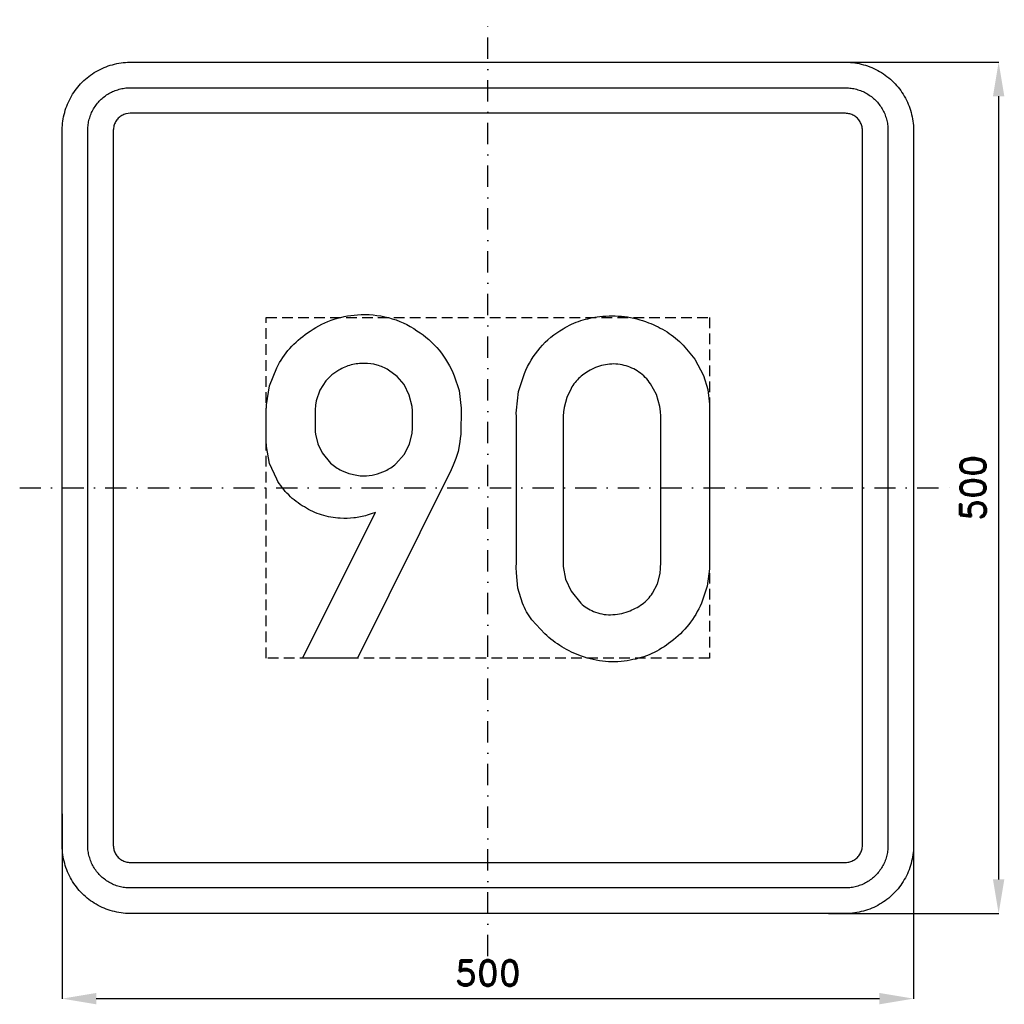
# Model space of a CAD drawing. Header units: millimetres. Extents: x -275 to 303, y -303 to 275.
import ezdxf

# ---------------------------------------------------------------- set-up
doc = ezdxf.new("R2010")
doc.units = ezdxf.units.MM
doc.header["$LTSCALE"] = 5
doc.linetypes.add('ČERCHOVANÁX2', pattern=[2, 1, -0.5, 0, -0.5])
doc.linetypes.add('ČÁRKOVANÁX2', pattern=[1.5, 1, -0.5])
doc.layers.add('Kóty', color=2, linetype='Continuous')
doc.layers.add('Značka', color=7, linetype='Continuous')
doc.styles.get("Standard").update_dxf_attribs({"font": 'romand.shx', "height": 15})
doc.dimstyles.get("Standard").update_dxf_attribs({"dimtxt": 15, "dimasz": 20, "dimexe": 0.18, "dimexo": 0.0625, "dimgap": 7.5, "dimtad": 1, "dimdec": 0, "dimzin": 0, "dimdsep": 46, "dimtxsty": 'Standard', "dimcen": 0.09, "dimadec": 0, "dimazin": 0, "dimtfac": 1, "dimtdec": 0, "dimtofl": 0, "dimtmove": 0, "dimatfit": 3, "dimfxl": 1, "dimtolj": 1, "dimtzin": 0, "dimarcsym": 0})

# ---------------------------------------------------------------- blocks, each defined once
blk = doc.blocks.new('*D0')
at = {"layer": 'Defpoints', "color": 0, "transparency": 16777216}
for p in [(197.45, 250), (200.02, -250), (300, -250)]:
    blk.add_point(p, dxfattribs=at)
at = {"layer": 'Kóty', "color": 0, "lineweight": -2, "transparency": 16777216}
for p, q in [((197.51, 250), (300.18, 250)), ((300, 230), (300, -230)), ((200.08, -250), (300.18, -250))]:
    blk.add_line(p, q, dxfattribs=at)
at = {"layer": 'Kóty', "color": 0, "transparency": 16777216}
for points in [[(296.67, 230), (303.33, 230), (300, 250)], [(296.67, -230), (303.33, -230), (300, -250)]]:
    blk.add_solid(points, dxfattribs=at)
at = {"layer": 'Kóty', "color": 0, "transparency": 16777216, "insert": (285, 0), "char_height": 15, "attachment_point": 5, "rotation": 90}
blk.add_mtext('\\A1;500', dxfattribs=at)
blk = doc.blocks.new('*D1')
at = {"layer": 'Defpoints', "color": 0, "transparency": 16777216}
for p in [(-250, -191.31), (250, -210), (250, -300)]:
    blk.add_point(p, dxfattribs=at)
at = {"layer": 'Kóty', "color": 0, "lineweight": -2, "transparency": 16777216}
for p, q in [((-250, -191.37), (-250, -300.18)), ((250, -210.06), (250, -300.18)), ((-230, -300), (230, -300))]:
    blk.add_line(p, q, dxfattribs=at)
at = {"layer": 'Kóty', "color": 0, "transparency": 16777216}
for points in [[(-230, -296.67), (-230, -303.33), (-250, -300)], [(230, -296.67), (230, -303.33), (250, -300)]]:
    blk.add_solid(points, dxfattribs=at)
at = {"layer": 'Kóty', "color": 0, "transparency": 16777216, "insert": (0, -285), "char_height": 15, "attachment_point": 5}
blk.add_mtext('\\A1;500', dxfattribs=at)

msp = doc.modelspace()

# ---------------------------------------------------------------- linework, layer by layer
at = {"layer": 'Značka', "color": 6, "linetype": 'ČERCHOVANÁX2', "ltscale": 2.5}
for points in [[(0, -275), (0, 275)], [(-275, 0), (275, 0)]]:
    msp.add_lwpolyline(points, dxfattribs=at)
at = {"layer": 'Značka', "color": 5}
for points in [[(-210, -250), (-210.157, -250), (-210.314, -249.999, -0.0321795), (-215.479, -249.637, -0.0354417), (-220.555, -248.582, -0.0362703), (-225.464, -246.923, -0.0344214), (-230.091, -244.589, -0.0337228), (-234.402, -241.714, -0.0340857), (-238.284, -238.284, -0.0342101), (-241.717, -234.403, -0.0342303), (-244.589, -230.091, -0.0340422), (-246.906, -225.46, -0.0334123), (-248.582, -220.555, -0.0341272), (-249.654, -215.477, -0.0367437), (-249.999, -210.314), (-250, -210.157), (-250, -210), (-250, 210), (-250, 210.157), (-249.999, 210.314, -0.0321794), (-249.637, 215.479, -0.0354442), (-248.582, 220.555, -0.0362649), (-246.923, 225.464, -0.0344166), (-244.589, 230.091, -0.0337177), (-241.714, 234.402, -0.0340796), (-238.284, 238.284, -0.0342128), (-234.403, 241.717, -0.0342224), (-230.091, 244.589, -0.0340475), (-225.46, 246.906, -0.033405), (-220.555, 248.582, -0.0341289), (-215.477, 249.654, -0.0367407), (-210.314, 249.999), (-210.157, 250), (-210, 250), (210, 250), (210.157, 250), (210.314, 249.999, -0.0321794), (215.479, 249.637, -0.0354428), (220.555, 248.582, -0.0362594), (225.464, 246.923, -0.0344088), (230.091, 244.589, -0.0337189), (234.402, 241.714, -0.0340731), (238.284, 238.284, -0.0342144), (241.717, 234.403, -0.0342259), (244.589, 230.091, -0.0340499), (246.906, 225.46, -0.0334066), (248.582, 220.555, -0.0341277), (249.654, 215.477, -0.0367414), (249.999, 210.314), (250, 210.157), (250, 210), (250, -210), (250, -210.157), (249.999, -210.314, -0.0321795), (249.637, -215.479, -0.0354421), (248.582, -220.555, -0.0362592), (246.923, -225.464, -0.0344116), (244.589, -230.091, -0.033722), (241.714, -234.402, -0.0340791), (238.284, -238.284, -0.0342076), (234.403, -241.717, -0.0342334), (230.091, -244.589, -0.0340472), (225.46, -246.906, -0.0334177), (220.555, -248.582, -0.0341277), (215.477, -249.654, -0.0367473), (210.314, -249.999), (210.157, -250), (210, -250), (-210, -250)], [(-210, -235), (-210.098, -235), (-210.196, -234.999, -0.0321795), (-213.424, -234.773, -0.0354416), (-216.597, -234.114, -0.0362629), (-219.665, -233.077, -0.0344152), (-222.557, -231.618, -0.0337193), (-225.251, -229.821, -0.034085), (-227.678, -227.678, -0.0342046), (-229.823, -225.252, -0.034229), (-231.618, -222.557, -0.0340469), (-233.066, -219.663, -0.0334131), (-234.114, -216.597, -0.0341266), (-234.784, -213.423, -0.0367459), (-234.999, -210.196), (-235, -210.098), (-235, -210), (-235, 210), (-235, 210.098), (-234.999, 210.196, -0.0321788), (-234.773, 213.424, -0.0354481), (-234.114, 216.597, -0.0362683), (-233.077, 219.665, -0.0344122), (-231.618, 222.557, -0.0337222), (-229.821, 225.251, -0.0340955), (-227.678, 227.678, -0.0341878), (-225.252, 229.823, -0.0342259), (-222.557, 231.618, -0.0340259), (-219.663, 233.066, -0.0334071), (-216.597, 234.114, -0.0341381), (-213.423, 234.784, -0.0367365), (-210.196, 234.999), (-210.098, 235), (-210, 235), (210, 235), (210.098, 235), (210.196, 234.999, -0.0321976), (213.424, 234.773, -0.0354366), (216.597, 234.114, -0.0362483), (219.665, 233.077, -0.0343996), (222.557, 231.618, -0.0337259), (225.251, 229.821, -0.0340903), (227.678, 227.678, -0.0341924), (229.823, 225.252, -0.0342246), (231.618, 222.557, -0.0340342), (233.066, 219.663, -0.033413), (234.114, 216.597, -0.0341406), (234.784, 213.423, -0.0367343), (234.999, 210.196), (235, 210.098), (235, 210), (235, -210), (235, -210.098), (234.999, -210.196, -0.0321983), (234.773, -213.424, -0.0354324), (234.114, -216.597, -0.0362459), (233.077, -219.665, -0.0344078), (231.618, -222.557, -0.0337232), (229.821, -225.251, -0.034081), (227.678, -227.678, -0.0342138), (225.252, -229.823, -0.0342285), (222.557, -231.618, -0.0340468), (219.663, -233.066, -0.0334175), (216.597, -234.114, -0.0341268), (213.423, -234.784, -0.036739), (210.196, -234.999), (210.098, -235), (210, -235), (-210, -235)], [(-210, -220), (210, -220), (210.039, -220), (210.079, -220, 0.032183), (211.37, -219.909, 0.0354467), (212.639, -219.646, 0.0362744), (213.866, -219.231, 0.0344144), (215.023, -218.647, 0.033745), (216.1, -217.928, 0.0340968), (217.071, -217.071, 0.0341871), (217.929, -216.101, 0.0342063), (218.647, -215.023, 0.0340292), (219.227, -213.865, 0.0334622), (219.646, -212.639, 0.0341275), (219.914, -211.369, 0.036765), (220, -210.079), (220, -210.039), (220, -210), (220, 210), (220, 210.039), (220, 210.079, 0.032183), (219.909, 211.37, 0.0354928), (219.646, 212.639, 0.0362965), (219.231, 213.866, 0.0344255), (218.647, 215.023, 0.0337541), (217.928, 216.1, 0.0340968), (217.071, 217.071, 0.0342115), (216.101, 217.929, 0.0341795), (215.023, 218.647, 0.0340137), (213.865, 219.227, 0.0334698), (212.639, 219.646, 0.0341235), (211.369, 219.914, 0.0367638), (210.079, 220), (210.039, 220), (210, 220), (-210, 220), (-210.039, 220), (-210.079, 220), (-211.37, 219.909), (-212.639, 219.646, 0.0362814), (-213.866, 219.231, 0.0344198), (-215.023, 218.647, 0.033728), (-216.1, 217.928, 0.0340771), (-217.071, 217.071, 0.0342342), (-217.929, 216.101, 0.0342041), (-218.647, 215.023, 0.0340291), (-219.227, 213.865, 0.0334198), (-219.646, 212.639, 0.0341179), (-219.914, 211.369, 0.0367402), (-220, 210.079), (-220, 210.039), (-220, 210), (-220, -210), (-220, -210.039), (-220, -210.079, 0.0321735), (-219.909, -211.37, 0.0354428), (-219.646, -212.639, 0.0362649), (-219.231, -213.866, 0.0344139), (-218.647, -215.023, 0.0337189), (-217.928, -216.1, 0.0340819), (-217.071, -217.071, 0.0342185), (-216.101, -217.929, 0.0342259), (-215.023, -218.647, 0.0340499), (-213.865, -219.227, 0.0334066), (-212.639, -219.646, 0.0341277), (-211.369, -219.914, 0.0367414), (-210.079, -220), (-210.039, -220), (-210, -220)], [(-108.92, -100), (-66, -14.521), (-68.47, -15.331), (-70.96, -16.083, -0.039113), (-78.74, -17.637, -0.0459423), (-86.69, -17.854, -0.0661185), (-97.63, -15.903, -0.0620187), (-107.79, -11.229, -0.0644388), (-116.99, -4.172, -0.0675416), (-124.02, 5.021), (-128.24, 14.364), (-130.04, 24.375), (-130.11, 25.49), (-130.17, 26.604), (-130.15, 45.938), (-130.13, 47.354), (-130.08, 48.771), (-128.29, 59.98), (-124, 70.563, -0.065497), (-116.3, 81.91, -0.0611443), (-105.98, 91, -0.0693782), (-92.07, 98.427, -0.074525), (-76.65, 101.625, -0.0866065), (-58.37, 99.988, -0.085336), (-41.65, 92.333, -0.0801345), (-28.66, 80.795, -0.0761661), (-19.83, 65.854), (-16.93, 57.247), (-15.79, 48.333), (-15.77, 47.115), (-15.77, 45.896), (-15.79, 32.521), (-15.89, 31.437), (-16, 30.354), (-16.6, 25.822), (-17.54, 21.354), (-18.78, 17.261), (-20.37, 13.292), (-20.99, 11.923), (-21.62, 10.563), (-76.62, -100), (-108.92, -100)], [(16.73, 42.083), (16.71, 43.875), (16.73, 45.667), (18.04, 56.603), (21.5, 67.167, -0.0795366), (30.69, 82.258, -0.0891091), (44.19, 93.438, -0.0597561), (54.52, 98.22, -0.0520155), (65.69, 100.604, -0.0620177), (80.25, 100.623, -0.0645145), (94.33, 97.021, -0.0554438), (105.22, 91.574, -0.0555361), (114.65, 83.875), (121.57, 75.553), (126.58, 65.979), (129.14, 57.763), (130.17, 49.25), (130.22, 46.27), (130.17, 43.292), (130.17, -43.875), (130.18, -45.667), (130.17, -47.458), (128.82, -57.824), (125.4, -67.771, -0.0668226), (117.95, -80.289, -0.0658542), (107.48, -90.437, -0.061134), (96.21, -97.314, -0.0641522), (83.6, -101.187, -0.0696625), (69.1, -101.96, -0.0674543), (54.94, -98.812, -0.0567675), (43.51, -93.405, -0.0496132), (33.44, -85.667), (25.82, -77.414, -0.0659576), (20.31, -67.771), (17.66, -59.002), (16.73, -49.854), (16.69, -46.86), (16.73, -43.875), (16.73, 42.083)], [(-44.33, 34.104), (-44.31, 46.042), (-44.43, 46.937), (-44.56, 47.833), (-46.19, 54.524), (-49.25, 60.667), (-53.22, 65.486), (-58.29, 69.208, 0.0672056), (-65.12, 72.149, 0.0693476), (-72.48, 73.146, 0.0721866), (-80.32, 72.187, 0.0686968), (-87.58, 69.104), (-91.65, 66.327), (-95.12, 62.854), (-98.7, 57.361), (-100.77, 51.167), (-101.22, 48.551), (-101.52, 45.917), (-101.54, 34.313), (-101.41, 32.894), (-101.25, 31.479), (-99.89, 25.879), (-97.37, 20.667), (-92.43, 14.598, 0.0723169), (-85.94, 10.208), (-81.59, 8.395), (-77.02, 7.375), (-75.02, 7.156), (-73, 7.083, 0.0575761), (-66.43, 7.811, 0.0608253), (-60.19, 10.063, 0.0692879), (-54.03, 14.044), (-49.21, 19.563), (-46.08, 25.604), (-44.54, 32.188), (-44.43, 33.146), (-44.33, 34.104)], [(44.19, 42.083), (44.19, -43.875), (44.17, -45.074), (44.19, -46.271), (45.59, -53.675), (48.96, -60.604), (54.63, -67.729, 0.0946275), (62.1, -72.542, 0.108393), (72.11, -74.517, 0.08757), (82.4, -72.542, 0.0781277), (90.53, -68.314, 0.0881662), (96.73, -61.792), (99.64, -56.343), (101.15, -50.375), (101.43, -47.132), (101.5, -43.875), (101.5, 42.083), (101.31, 44.912), (101, 47.729), (99.11, 54.766), (95.54, 61.188, 0.088085), (88.75, 68.016, 0.0978603), (80.02, 71.938, 0.0998453), (70.29, 72.549, 0.0882951), (60.92, 69.563, 0.0742177), (54.02, 64.877, 0.075645), (48.85, 58.438), (46.28, 53.028), (44.81, 47.229), (44.45, 44.661), (44.19, 42.083)]]:
    msp.add_lwpolyline(points, format="xyb", dxfattribs=at)
at = {"layer": 'Značka', "color": 6, "linetype": 'ČÁRKOVANÁX2', "ltscale": 1.25}
msp.add_lwpolyline([(-130.17, -100), (-130.17, 100), (130.17, 100), (130.17, -100), (-130.17, -100)], dxfattribs=at)

# ---------------------------------------------------------------- dimensions: what is measured, and where the dimension line sits
at = {"layer": 'Kóty'}
dim = msp.add_linear_dim(base=(300, -250), p1=(197.45, 250), p2=(200.015, -250), angle=90, dimstyle='Standard', dxfattribs=at)
dim.commit()
dim.dimension.update_dxf_attribs({"geometry": '*D0', "text_midpoint": (285, 0)})
dim = msp.add_linear_dim(base=(250, -300), p1=(-250, -191.308), p2=(250, -210), dimstyle='Standard', dxfattribs=at)
dim.commit()
dim.dimension.update_dxf_attribs({"geometry": '*D1', "text_midpoint": (0, -285)})

doc.saveas('drawing.dxf')
